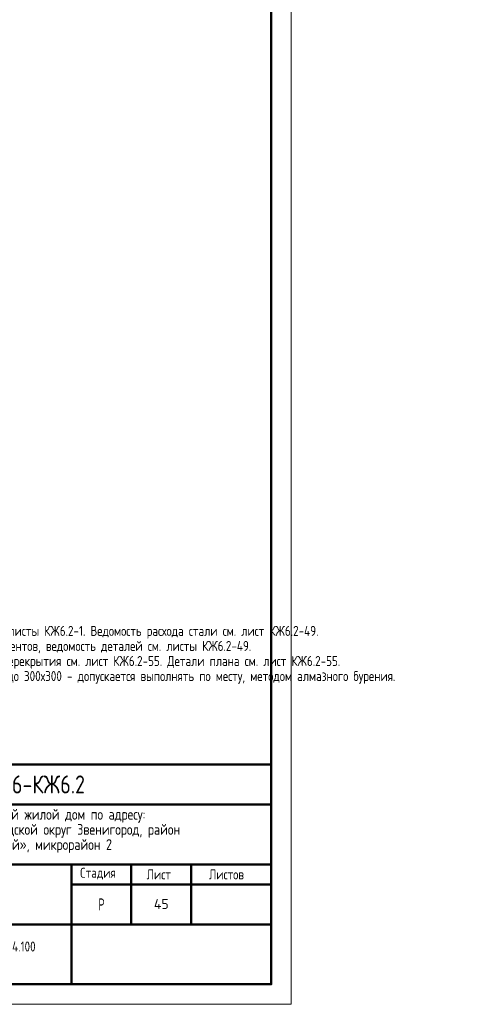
# Model space of a CAD drawing. Header units: millimetres. Extents: x 0 to 34506, y 0 to 42000.
# Tile 7 of 17: x 22907 to 34506, y 0 to 24634. Entities that reach past the tile are written whole.
import ezdxf

# ---------------------------------------------------------------- set-up
doc = ezdxf.new("R2010")
doc.units = ezdxf.units.MM
doc.layers.add('Standard', color=7, linetype='Continuous', lineweight=25)
doc.layers.add('Обрамление проемов стержнями', color=7, linetype='Continuous', lineweight=25)
doc.styles.add('ARIAL', font='arial.ttf')
doc.styles.add('GOST 2.304-81', font='txt')
doc.styles.add('ISOCPEUR', font='txt')

msp = doc.modelspace()

# ---------------------------------------------------------------- linework, layer by layer
at = {"layer": 'Standard', "color": 7, "linetype": 'Continuous', "lineweight": 50, "transparency": 33554687}
for p, q in [((10700, 6000), (29200, 6000)), ((17200, 5000), (29200, 5000)), ((17200, 3500), (29200, 3500)), ((24200, 2000), (24200, 3500)), ((25700, 2000), (25700, 3500)), ((27200, 2000), (27200, 3500)), ((24200, 3000), (29200, 3000)), ((17200, 2000), (29200, 2000)), ((24200, 500), (24200, 2000)), ((24200, 500), (24200, 2000))]:
    msp.add_line(p, q, dxfattribs=at)
at = {"layer": 'Standard', "color": 7, "linetype": 'Continuous', "lineweight": 25, "transparency": 33554687}
for p, q in [((29200, 500), (29200, 6000)), ((10700, 500), (29200, 500)), ((10700, 500), (29200, 500)), ((10700, 500), (29200, 500))]:
    msp.add_line(p, q, dxfattribs=at)
at = {"layer": 'Standard', "color": 7, "linetype": 'Continuous', "lineweight": 13, "transparency": 33554687}
msp.add_lwpolyline([(0, 0), (29700, 0), (29700, 42000), (0, 42000), (0, 0)], close=True, dxfattribs=at)
at = {"layer": 'Standard', "color": 7, "linetype": 'Continuous', "lineweight": 50, "transparency": 33554687}
msp.add_lwpolyline([(2000, 41500), (29200, 41500), (29200, 500), (2000, 500), (2000, 41500)], close=True, dxfattribs=at)

# ---------------------------------------------------------------- texts
at = {"layer": 'Standard', "color": 7, "linetype": 'Continuous', "lineweight": 50, "transparency": 33554687, "insert": (21783, 5275), "char_height": 450, "width": 3070.53, "attachment_point": 7, "style": 'GOST 2.304-81'}
msp.add_mtext('23-16-КЖ6.2', dxfattribs=at)
at = {"layer": 'Standard', "color": 7, "linetype": 'Continuous', "lineweight": 25, "transparency": 33554687, "attachment_point": 7, "style": 'GOST 2.304-81'}
for s, insert, char_height, width in [('Многоквартирный\\~жилой\\~дом\\~по\\~адресу:\\~', (20410, 4545), 270, 5717.08), ('Московская\\~область,\\~городской\\~округ\\~Звенигород,\\~район\\~', (19204, 4167), 270, 8136.21), ('«Восточный»,\\~микрорайон\\~2', (21297, 3789), 270, 3952.83), ('Стадия', (24421, 3125), 250, 1031.1), ('Лист', (26084, 3125), 250, 782.23), ('Листов', (27643, 3125), 250, 1066.5), ('\\W0.77;Р', (24877, 2350), 300, 262.93)]:
    msp.add_mtext(s, dxfattribs=dict(at, insert=insert, char_height=char_height, width=width))
at = {"layer": 'Standard', "color": 7, "linetype": 'Continuous', "lineweight": 13, "transparency": 33554687, "insert": (26450, 2510), "char_height": 250, "width": 485.29, "attachment_point": 5, "style": 'ISOCPEUR'}
msp.add_mtext('\\A1;{\\fISOCPEUR|i0|b0;\\H250.000000;\\W1.000000;\\C7;45}\\P', dxfattribs=at)
at = {"layer": 'Standard', "color": 7, "linetype": 'Continuous', "lineweight": 25, "transparency": 33554687, "insert": (20700, 1571), "char_height": 250, "width": 6220.68, "attachment_point": 2, "line_spacing_factor": 0.903614, "style": 'ARIAL'}
msp.add_mtext('\\A1;{\\fGOST 2.304-81|i0|b0;\\H250.000000;\\W1.000000;\\C7;Опалубочный план плит на отм. +44.100}\\P{\\fGOST 2.304-81|i0|b0;\\H250.000000;\\W1.000000;\\C7;(секции 3, 4)}\\P', dxfattribs=at)
at = {"layer": 'Обрамление проемов стержнями', "color": 7, "linetype": 'Continuous', "lineweight": 13, "transparency": 33554687, "insert": (19700, 9467), "char_height": 250, "width": 15672.53, "attachment_point": 1, "line_spacing_factor": 0.903614, "style": 'ARIAL'}
msp.add_mtext('\\A1;{\\fGOST 2.304-81|i0|b0;\\H250.000000;\\W1.000000;\\C7;1. Общие указания см. листы КЖ6.2-1. Ведомость расхода стали см. лист КЖ6.2-49.}\\P{\\fGOST 2.304-81|i0|b0;\\H250.000000;\\W1.000000;\\C7;2. Спецификацию элементов, ведомость деталей см. листы КЖ6.2-49.}\\P{\\fGOST 2.304-81|i0|b0;\\H250.000000;\\W1.000000;\\C7;3. Сечения по плите перекрытия см. лист КЖ6.2-55. Детали плана см. лист КЖ6.2-55.}\\P{\\fGOST 2.304-81|i0|b0;\\H250.000000;\\W1.000000;\\C7;4. Проемы размерами до 300х300 - допускается выполнять по месту, методом алмазного бурения.}\\P', dxfattribs=at)

doc.saveas('drawing.dxf')
